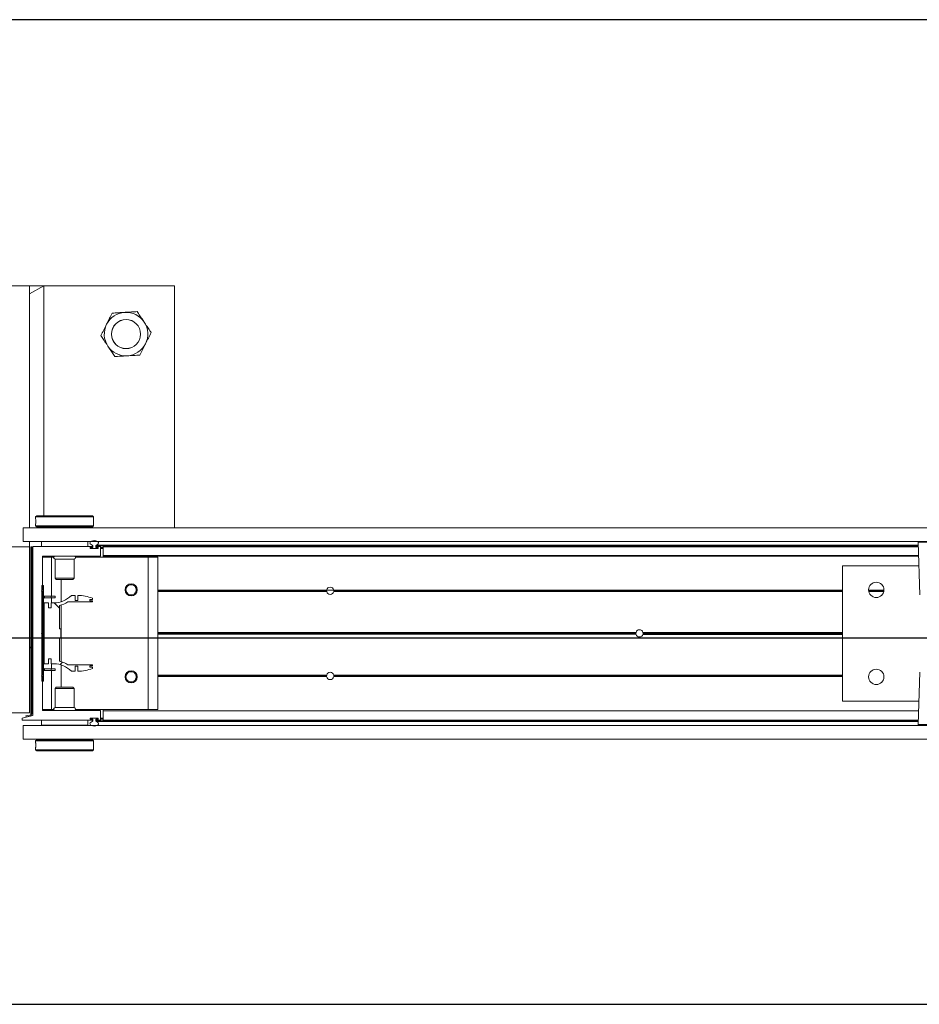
# Model space of a CAD drawing. Header units: feet. Extents: x 0 to 152508, y 0 to 59424.
# Tile 120 of 122: x 152365.24 to 152367.17, y 59421.09 to 59423.21. Entities that reach past the tile are written whole.
import ezdxf

# ---------------------------------------------------------------- set-up
doc = ezdxf.new("R2010")
doc.units = ezdxf.units.FT
doc.header["$LTSCALE"] = 0.05
doc.header["$MEASUREMENT"] = 0
for name, color, linetype, lineweight in [('Bridge plan$0$BR_P_Rail_Object', 251, 'Continuous', 30), ('Bridge plan$0$DR_P_Underdrain', 252, 'Continuous', 13), ('Bridge plan$0$SC_Scratch7', 252, 'Continuous', 0)]:
    doc.layers.add(name, color=color, linetype=linetype, lineweight=lineweight)

# ---------------------------------------------------------------- blocks, each defined once
blk = doc.blocks.new('Bridge plan$0$HIGH ST SCREENWALL_13 PANEL PLAN_2')
at = {"layer": 'Bridge plan$0$SC_Scratch7', "lineweight": 0}
h = blk.add_hatch(dxfattribs=at)
h.set_pattern_fill('ANSI31', color=256, scale=0.01, style=0, pattern_type=2)
h.set_pattern_definition([(44.99814199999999, (-25.94909645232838, -14.22383329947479), (-0.08838530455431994, 0.08839103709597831), [])])
h.paths.add_polyline_path([(-20.33516893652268, -0.1420163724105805, -0.3639702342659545), (-20.33723488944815, -0.1444783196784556), (-20.34577451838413, -0.1459838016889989), (-20.34548515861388, -0.1476251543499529), (-20.336945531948, -0.1461196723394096, 0.3639702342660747), (-20.33350227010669, -0.1420164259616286), (-20.33349056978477, 0.2187375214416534), (-20.33515723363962, 0.2187375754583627)])
h = blk.add_hatch(dxfattribs=at)
h.set_pattern_fill('ANSI31', color=256, scale=0.01, style=0, pattern_type=2)
h.set_pattern_definition([(44.99814199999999, (-25.95812175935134, -14.22112543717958), (-0.08838530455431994, 0.08839103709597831), [])])
h.paths.add_polyline_path([(-20.30797918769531, -0.07111689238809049), (-20.30797249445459, 0.1352576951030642), (-20.31172248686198, 0.1352578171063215), (-20.31172918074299, -0.07111677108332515)])
h = blk.add_hatch(dxfattribs=at)
h.set_pattern_fill('ANSI38', color=256, scale=0.01, style=0, pattern_type=2)
h.set_pattern_definition([(44.99814199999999, (-25.85816150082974, -14.22524287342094), (-0.08838530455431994, 0.08839103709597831), []), (134.998142, (-25.85816150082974, -14.22524287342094), (-0.2651616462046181, 0.0883967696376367), [0.31249937, -0.18749962])])
h.paths.add_polyline_path([(-20.29690289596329, 0.08672872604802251), (-20.29690254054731, 0.09768671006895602), (-20.30651538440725, 0.09768702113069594), (-20.30651964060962, -0.03354631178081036), (-20.29690679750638, -0.0335466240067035), (-20.29690644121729, -0.02258864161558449), (-20.29126340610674, -0.02258882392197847), (-20.29126376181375, -0.03354680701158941), (-20.28562073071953, -0.03354698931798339, -0.2061892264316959), (-20.24799009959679, -0.04975552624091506), (-20.23995205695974, -0.04975578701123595), (-20.23995170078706, -0.03879780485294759), (-20.2343742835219, -0.03879798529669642), (-20.23437463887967, -0.04975596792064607, 0.09842250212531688), (-20.20235349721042, -0.04339219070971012), (-20.2023534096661, -0.04068550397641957), (-20.2080872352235, -0.04068531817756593), (-20.20808715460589, -0.03822469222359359), (-20.20235332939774, -0.03822487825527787), (-20.20235324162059, -0.03551819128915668), (-20.25524400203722, -0.03551647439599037, 0.0857050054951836), (-20.27371113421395, -0.02821396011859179), (-20.2737094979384, 0.0222267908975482), (-20.27042866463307, 0.02222668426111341), (-20.27042802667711, 0.04191168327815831), (-20.2737088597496, 0.04191178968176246), (-20.27370722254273, 0.0923525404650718, 0.0857050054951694), (-20.25523961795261, 0.09965385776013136), (-20.20234885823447, 0.09965214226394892), (-20.20234876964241, 0.102358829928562), (-20.20808259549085, 0.102359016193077), (-20.20808251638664, 0.1048196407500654), (-20.20234869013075, 0.1048194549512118), (-20.20234860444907, 0.1075261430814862, 0.09842250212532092), (-20.23436933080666, 0.1138919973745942), (-20.23436968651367, 0.1029340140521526), (-20.23994710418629, 0.102934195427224), (-20.23994674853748, 0.1138921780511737), (-20.24798479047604, 0.1138924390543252, -0.2061892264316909), (-20.28561647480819, 0.09768634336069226), (-20.29125950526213, 0.09768652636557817), (-20.29125986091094, 0.08672854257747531)])
for p, q in [((-20.02597294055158, 0.7812264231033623), (-20.69263827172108, 0.7812480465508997)), ((-20.33847231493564, 0.7812365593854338), (-20.38013889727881, 0.7812379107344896)), ((-20.33847231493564, 0.7812365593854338), (-20.33848923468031, 0.2595709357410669)), ((-20.33847231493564, 0.7812365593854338), (-20.33847288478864, 0.763658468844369)), ((-20.33847288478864, 0.763658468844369), (-20.30722237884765, 0.7812355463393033)), ((-20.30722237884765, 0.7812355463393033), (-20.33847231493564, 0.7812365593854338)), ((-20.30722237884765, 0.7812355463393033), (-20.30723846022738, 0.2854064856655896)), ((-20.02598986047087, 0.2595607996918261), (-20.02597294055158, 0.7812264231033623)), ((-20.32505100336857, 0.2829070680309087), (-20.32505110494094, 0.2797792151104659)), ((-20.32255092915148, 0.2854069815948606), (-20.32505100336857, 0.2829070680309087)), ((-20.32505100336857, 0.2829070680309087), (-20.20005125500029, 0.282903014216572)), ((-20.32255092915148, 0.2854069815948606), (-20.20255117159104, 0.2854030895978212)), ((-20.20005125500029, 0.282903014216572), (-20.20255117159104, 0.2854030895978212)), ((-20.20005135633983, 0.2797739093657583), (-20.20005125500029, 0.282903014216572)), ((-20.3515100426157, 0.2595713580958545), (-20.35151099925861, 0.230071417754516)), ((-20.3515100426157, 0.2595713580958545), (-16.36193468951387, 0.2594419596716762)), ((-20.32505152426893, 0.2668395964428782), (-20.32505162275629, 0.2637929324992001)), ((-20.32505162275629, 0.2637929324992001), (-20.32255171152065, 0.2612928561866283)), ((-20.32505162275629, 0.2637929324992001), (-20.20005187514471, 0.2637888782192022)), ((-20.32255171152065, 0.2612928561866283), (-20.20255195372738, 0.261288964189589)), ((-20.31880171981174, 0.2612927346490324), (-20.31880177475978, 0.259570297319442)), ((-20.20630199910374, 0.2595666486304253), (-20.20630194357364, 0.261289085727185)), ((-20.20255195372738, 0.261288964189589), (-20.20005187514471, 0.2637888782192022)), ((-20.20038529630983, 0.2737085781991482), (-20.2003745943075, 0.2718994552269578)), ((-20.20005187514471, 0.2637888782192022), (-20.20005177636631, 0.2668379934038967)), ((-20.33849055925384, 0.218737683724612), (-20.38015714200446, 0.2187390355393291)), ((-20.35151099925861, 0.230071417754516), (-16.36193564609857, 0.2299420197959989)), ((-20.33850218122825, -0.1395949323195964), (-20.33849055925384, 0.218737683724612)), ((-20.33849019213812, 0.2300709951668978), (-20.33849055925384, 0.218737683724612)), ((-20.33515723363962, 0.2187375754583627), (-20.33516893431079, -0.1420163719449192)), ((-20.33515723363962, 0.2187375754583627), (-20.33349056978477, 0.2187375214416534)), ((-20.33349056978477, 0.2187375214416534), (-20.33350227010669, -0.1420164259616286)), ((-20.33067807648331, 0.2187505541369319), (-20.33068987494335, -0.1450118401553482)), ((-20.20337351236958, 0.2195666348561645), (-20.32985784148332, 0.2195707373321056)), ((-20.31257136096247, 0.2299868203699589), (-20.31257169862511, 0.2195701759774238)), ((-20.31257136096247, 0.2299868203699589), (-20.31255274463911, 0.2299868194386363)), ((-20.31255308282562, 0.2195701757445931), (-20.31255274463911, 0.2299868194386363)), ((-20.31255274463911, 0.2299868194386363), (-20.21255294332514, 0.2299835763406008)), ((-20.30724025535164, 0.2300699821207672), (-20.30724025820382, 0.2299866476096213)), ((-20.27817781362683, 0.2300690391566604), (-20.27817781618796, 0.2299857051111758)), ((-20.24692787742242, 0.2299846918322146), (-20.24692787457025, 0.2300680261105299)), ((-20.21255294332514, 0.2299835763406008), (-20.21255328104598, 0.2195669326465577)), ((-20.21253432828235, 0.2299835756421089), (-20.21253466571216, 0.219566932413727)), ((-20.20734509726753, 0.2154286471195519), (-20.20734505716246, 0.2166632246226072)), ((-20.19066536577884, 0.2146078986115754), (-20.20652491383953, 0.2146084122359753)), ((-20.20652481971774, 0.2174834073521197), (-20.20337357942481, 0.2174833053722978)), ((-20.20638674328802, 0.2160667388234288), (-20.20638676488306, 0.2154000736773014)), ((-20.20555345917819, 0.2145667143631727), (-20.19163681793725, 0.2145662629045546)), ((-20.20192839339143, 0.2168999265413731), (-20.20555338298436, 0.2169000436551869)), ((-20.20255334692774, 0.2183034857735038), (-20.2025533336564, 0.2187463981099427)), ((-20.20192827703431, 0.2204802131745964), (-20.20192839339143, 0.2168999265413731)), ((-20.19526173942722, 0.2168997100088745), (-20.19526162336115, 0.2204799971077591)), ((-20.19182363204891, 0.2168995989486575), (-20.19526173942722, 0.2168997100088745)), ((-20.19526162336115, 0.2204799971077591), (-18.42272894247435, 0.2204225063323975)), ((-20.19463667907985, 0.2187461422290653), (-20.19463669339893, 0.2183032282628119)), ((-20.19399283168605, 0.2222122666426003), (-18.42278938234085, 0.2221548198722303)), ((-20.1938165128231, 0.2174829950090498), (-20.19066527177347, 0.2174828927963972)), ((-20.18566521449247, 0.2195660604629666), (-20.19381644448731, 0.2195663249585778)), ((-20.19182363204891, 0.2168995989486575), (-20.19080341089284, 0.2168995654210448)), ((-20.19080348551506, 0.2146079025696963), (-20.19080345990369, 0.2153995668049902)), ((-20.19080345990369, 0.2153995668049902), (-20.19080343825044, 0.2160662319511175)), ((-20.19080345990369, 0.2153995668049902), (-20.18984562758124, 0.2153995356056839)), ((-20.19080343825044, 0.2160662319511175), (-20.19080341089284, 0.2168995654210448)), ((-20.19080343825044, 0.2160662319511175), (-20.18984511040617, 0.2160662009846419)), ((-20.19080341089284, 0.2168995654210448), (-20.18988003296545, 0.2168995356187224)), ((-20.18984509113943, 0.2166626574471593), (-20.18984513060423, 0.2154280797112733)), ((-20.18484565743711, 0.1995660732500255), (-20.18484503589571, 0.2187458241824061)), ((-20.18484517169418, 0.2145660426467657), (-20.17963684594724, 0.2145658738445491)), ((-20.18484514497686, 0.2153993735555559), (-20.17963681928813, 0.2153992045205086)), ((-20.1848451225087, 0.2160660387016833), (-20.17963679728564, 0.2160658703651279)), ((-20.18484509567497, 0.2168993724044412), (-20.17963677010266, 0.2168992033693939)), ((-20.17963733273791, 0.1995527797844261), (-20.17963671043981, 0.2187456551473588)), ((-20.17963671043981, 0.2187456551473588), (-20.17963668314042, 0.2195658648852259)), ((-18.42266845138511, 0.2186886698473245), (-20.17963671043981, 0.2187456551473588)), ((-18.42269707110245, 0.2195088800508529), (-20.17963668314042, 0.2195658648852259)), ((-18.42300984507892, 0.228473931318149), (-18.41906287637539, 0.1153423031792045)), ((-18.35672337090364, 0.2284717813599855), (-18.42300984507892, 0.228473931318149)), ((-20.3098478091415, 0.1254036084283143), (-20.30984545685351, 0.1979165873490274)), ((-20.30984551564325, 0.1961326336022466), (-20.29088722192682, 0.196132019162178)), ((-20.30902522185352, 0.1987367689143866), (-20.18567901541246, 0.198732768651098)), ((-20.30724127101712, 0.1987367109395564), (-20.30724135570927, 0.1961325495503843)), ((-20.29088993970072, 0.1123405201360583), (-20.29088722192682, 0.196132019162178)), ((-20.29088722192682, 0.196132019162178), (-20.28618086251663, 0.1961318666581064)), ((-20.28297069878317, 0.1921742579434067), (-20.28297204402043, 0.1506914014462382)), ((-20.24213744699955, 0.1921729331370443), (-20.28297069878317, 0.1921742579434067)), ((-20.24213879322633, 0.1506900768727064), (-20.24213744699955, 0.1921729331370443)), ((-20.23892702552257, 0.1961303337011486), (-20.08255430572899, 0.1961252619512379)), ((-20.17963744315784, 0.1961284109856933), (-20.17963735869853, 0.1987325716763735)), ((-20.17963735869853, 0.1987325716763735), (-20.17963733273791, 0.1995527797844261)), ((-18.4219702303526, 0.1986755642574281), (-20.17963735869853, 0.1987325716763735)), ((-18.42199884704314, 0.1994957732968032), (-20.17963733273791, 0.1995527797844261)), ((-20.08256494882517, -0.131999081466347), (-20.08255430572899, 0.1961252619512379)), ((-20.08255430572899, 0.1961252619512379), (-20.06172101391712, 0.19612458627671)), ((-20.06173165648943, -0.1319997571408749), (-20.06172101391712, 0.19612458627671)), ((-18.58589122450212, 0.1778475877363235), (-18.58590068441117, -0.1138184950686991)), ((-18.4212433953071, 0.1778422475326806), (-18.58589122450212, 0.1778475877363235)), ((-20.28297204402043, 0.1506914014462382), (-20.28060007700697, 0.1483192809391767)), ((-20.24213879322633, 0.1506900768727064), (-20.28297204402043, 0.1506914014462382)), ((-20.24451091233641, 0.1483181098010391), (-20.24213879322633, 0.1506900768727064)), ((-20.31172248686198, 0.1352578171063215), (-20.31172918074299, -0.07111677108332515)), ((-20.30797249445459, 0.1352576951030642), (-20.31172248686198, 0.1352578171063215)), ((-20.30797249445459, 0.1352576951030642), (-20.30797918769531, -0.07111689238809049)), ((-20.24451091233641, 0.1483181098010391), (-20.28060007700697, 0.1483192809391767)), ((-20.27005704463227, 0.1000783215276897), (-20.27005548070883, 0.1483189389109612)), ((-20.31234786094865, 0.1237370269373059), (-20.3098478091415, 0.1254036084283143)), ((-20.30984791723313, 0.1220702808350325), (-20.31234786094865, 0.1237370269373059)), ((-20.30985076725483, 0.03419505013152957), (-20.30984791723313, 0.1220702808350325)), ((-20.30555657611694, 0.1123409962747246), (-20.30555669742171, 0.1085910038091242)), ((-20.29154805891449, 0.1085905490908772), (-20.30555669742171, 0.1085910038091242)), ((-20.29154793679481, 0.1123405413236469), (-20.30555657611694, 0.1123409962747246)), ((-20.29154805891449, 0.1085905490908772), (-20.29154793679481, 0.1123405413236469)), ((-20.28321474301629, 0.1085902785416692), (-20.29154805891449, 0.1085905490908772)), ((-20.28321462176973, 0.1123402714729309), (-20.29154793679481, 0.1123405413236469)), ((-20.29089041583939, 0.09768651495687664), (-20.29089006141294, 0.1085905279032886)), ((-20.28321474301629, 0.1085902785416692), (-20.28321462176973, 0.1123402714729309)), ((-20.23994674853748, 0.1138921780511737), (-20.24798479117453, 0.1138924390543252)), ((-20.23994710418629, 0.102934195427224), (-20.23994674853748, 0.1138921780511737)), ((-20.23436933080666, 0.1138919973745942), (-20.23436968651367, 0.1029340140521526)), ((-20.20234869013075, 0.1048194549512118), (-20.2023486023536, 0.1075261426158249)), ((-20.13029867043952, 0.1253977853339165), (-20.13202899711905, 0.125397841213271)), ((-20.13010899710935, 0.1237311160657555), (-20.13186797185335, 0.1237311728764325)), ((-20.12965293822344, 0.1220644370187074), (-20.1314840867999, 0.1220644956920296)), ((-20.10654584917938, 0.1220636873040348), (-20.1087936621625, 0.1220637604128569)), ((-20.1061618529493, 0.1237303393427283), (-20.10833749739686, 0.1237304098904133)), ((-20.10600071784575, 0.1253969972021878), (-20.10814771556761, 0.1253970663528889)), ((-19.69766079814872, 0.1220504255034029), (-20.06172341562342, 0.1220622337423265)), ((-19.697868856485, 0.1237170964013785), (-20.06172336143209, 0.1237288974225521)), ((-19.69771706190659, 0.1253837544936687), (-20.06172330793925, 0.1253955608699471)), ((-19.69778904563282, 0.124967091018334), (-19.68232574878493, 0.1249665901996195)), ((-18.58589303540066, 0.122014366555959), (-19.68245418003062, 0.122049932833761)), ((-18.58589292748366, 0.1253476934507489), (-19.68239770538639, 0.1253832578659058)), ((-18.58589298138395, 0.1236810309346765), (-19.68224602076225, 0.1237165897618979)), ((-18.49644001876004, 0.1253447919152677), (-18.52951278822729, 0.1253458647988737)), ((-18.4965665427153, 0.1236781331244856), (-18.52938637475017, 0.123679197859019)), ((-18.49686554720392, 0.1220114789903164), (-18.5290874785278, 0.1220125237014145)), ((-20.30651538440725, 0.09768702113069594), (-20.30651964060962, -0.03354631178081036)), ((-20.29690254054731, 0.09768671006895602), (-20.30651538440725, 0.09768702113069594)), ((-20.29690289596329, 0.08672872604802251), (-20.29690254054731, 0.09768671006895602)), ((-20.29125986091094, 0.08672854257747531), (-20.29690289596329, 0.08672872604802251)), ((-20.29125950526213, 0.09768652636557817), (-20.29125986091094, 0.08672854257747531)), ((-20.28561647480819, 0.09768634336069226), (-20.29125950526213, 0.09768652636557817)), ((-20.2737088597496, 0.04191178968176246), (-20.27370722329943, 0.09235254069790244)), ((-20.2700612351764, -0.02909847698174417), (-20.27005726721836, 0.09323681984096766)), ((-20.25523961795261, 0.09965385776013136), (-20.20234885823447, 0.09965214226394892)), ((-20.23436968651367, 0.1029340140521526), (-20.23994710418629, 0.102934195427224)), ((-20.20808259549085, 0.102359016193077), (-20.20808251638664, 0.1048196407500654)), ((-20.20234876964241, 0.102358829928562), (-20.20808259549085, 0.102359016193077)), ((-20.20808251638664, 0.1048196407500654), (-20.20234869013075, 0.1048194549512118)), ((-20.20234885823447, 0.09965214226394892), (-20.20234876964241, 0.102358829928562)), ((-20.31197542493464, 0.03207053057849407), (-20.30985076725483, 0.03419505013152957)), ((-20.30985090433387, 0.02994587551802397), (-20.31197542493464, 0.03207053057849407)), ((-20.30985375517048, -0.05792935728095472), (-20.30985090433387, 0.02994587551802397)), ((-20.27371113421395, -0.02821396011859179), (-20.2737094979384, 0.0222267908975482)), ((-20.2737094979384, 0.0222267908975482), (-20.27042866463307, 0.02222668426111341)), ((-20.27042802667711, 0.04191168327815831), (-20.2737088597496, 0.04191178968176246)), ((-20.27042866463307, 0.02222668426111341), (-20.27042802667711, 0.04191168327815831)), ((-19.030913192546, 0.02990439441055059), (-20.06172640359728, 0.02993782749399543)), ((-19.031207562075, 0.03202899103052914), (-20.06172633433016, 0.03206241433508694)), ((-19.03091305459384, 0.03415356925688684), (-20.06172626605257, 0.03418700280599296)), ((-18.58589602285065, 0.02988996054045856), (-19.01587709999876, 0.02990390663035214)), ((-18.58589588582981, 0.03413913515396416), (-19.0158769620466, 0.0341530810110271)), ((-18.5858959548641, 0.03201454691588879), (-19.01558259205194, 0.03202848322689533)), ((-20.33516422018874, 0.003321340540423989), (-20.33849765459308, -1.187692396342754e-05)), ((-20.33068491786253, 0.007800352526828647), (-20.3334975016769, 0.004987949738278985)), ((-20.30651964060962, -0.03354631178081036), (-20.29690679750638, -0.0335466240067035)), ((-20.29690679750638, -0.0335466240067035), (-20.29690644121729, -0.02258864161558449)), ((-20.29690644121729, -0.02258864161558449), (-20.29126340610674, -0.02258882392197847)), ((-20.29126340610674, -0.02258882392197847), (-20.29126376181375, -0.03354680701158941)), ((-20.29126376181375, -0.03354680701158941), (-20.28562073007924, -0.03354698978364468)), ((-20.29089502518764, -0.04445083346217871), (-20.29089467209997, -0.03354681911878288)), ((-20.27006302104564, -0.08418059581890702), (-20.27006145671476, -0.0359399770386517)), ((-20.20235324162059, -0.03551819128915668), (-20.25524400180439, -0.03551647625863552)), ((-20.23995205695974, -0.04975578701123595), (-20.23995170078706, -0.03879780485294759)), ((-20.23995170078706, -0.03879780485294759), (-20.2343742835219, -0.03879798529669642)), ((-20.2343742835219, -0.03879798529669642), (-20.23437463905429, -0.04975596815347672)), ((-20.2080872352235, -0.04068531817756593), (-20.20808715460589, -0.03822469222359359)), ((-20.2023534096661, -0.04068550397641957), (-20.2080872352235, -0.04068531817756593)), ((-20.20808715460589, -0.03822469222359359), (-20.20235332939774, -0.03822487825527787)), ((-20.20235349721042, -0.04339219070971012), (-20.2023534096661, -0.04068550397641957)), ((-20.20235332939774, -0.03822487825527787), (-20.20235324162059, -0.03551819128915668)), ((-20.31235380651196, -0.05959594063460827), (-20.30985375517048, -0.05792935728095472)), ((-20.30985386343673, -0.0612626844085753), (-20.31235380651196, -0.05959594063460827)), ((-20.30985621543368, -0.1337756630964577), (-20.30985386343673, -0.0612626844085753)), ((-20.30556166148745, -0.04445035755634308), (-20.30556178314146, -0.04820035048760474)), ((-20.30556178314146, -0.04820035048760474), (-20.29155314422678, -0.04820080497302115)), ((-20.30556166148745, -0.04445035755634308), (-20.29155302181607, -0.04445081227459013)), ((-20.29155302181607, -0.04445081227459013), (-20.29155314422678, -0.04820080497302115)), ((-20.29155314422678, -0.04820080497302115), (-20.28321982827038, -0.04820107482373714)), ((-20.29155302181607, -0.04445081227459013), (-20.28321970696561, -0.04445108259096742)), ((-20.29089786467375, -0.1319923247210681), (-20.29089514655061, -0.04820082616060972)), ((-20.28321970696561, -0.04445108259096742), (-20.28321982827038, -0.04820107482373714)), ((-20.24799009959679, -0.04975552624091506), (-20.23995205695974, -0.04975578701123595)), ((-20.13030472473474, -0.06126850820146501), (-20.13203505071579, -0.06126845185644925)), ((-20.13011494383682, -0.05960185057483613), (-20.13187391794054, -0.05960179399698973)), ((-20.12965877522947, -0.05793520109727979), (-20.13148992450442, -0.05793514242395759)), ((-20.10655168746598, -0.05793595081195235), (-20.10879950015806, -0.05793587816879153)), ((-20.10616779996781, -0.05960262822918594), (-20.10834344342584, -0.05960255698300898)), ((-20.10600677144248, -0.06126929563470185), (-20.10815376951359, -0.06126922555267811)), ((-19.69772311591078, -0.06128253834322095), (-20.06172936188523, -0.06127073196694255)), ((-19.69787480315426, -0.05961587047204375), (-20.06172930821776, -0.05960406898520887)), ((-19.69766663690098, -0.05794921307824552), (-20.06172925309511, -0.05793740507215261)), ((-18.5858988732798, -0.05798527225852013), (-19.68246001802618, -0.05794970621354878)), ((-18.58589898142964, -0.06131859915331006), (-19.68240375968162, -0.06128303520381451)), ((-18.58589892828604, -0.05965193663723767), (-19.68225196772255, -0.05961637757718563)), ((-18.41906828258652, -0.05132403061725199), (-18.42302258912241, -0.1644554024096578)), ((-20.31172918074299, -0.07111677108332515), (-20.30797918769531, -0.07111689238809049)), ((-20.28060761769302, -0.0841802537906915), (-20.28297973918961, -0.0865522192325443)), ((-20.28060761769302, -0.0841802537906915), (-20.24451845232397, -0.08418142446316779)), ((-20.24214648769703, -0.0865535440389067), (-20.24451845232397, -0.08418142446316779)), ((-20.28297973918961, -0.0865522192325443), (-20.2829810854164, -0.1280350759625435)), ((-20.28297973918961, -0.0865522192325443), (-20.24214648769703, -0.0865535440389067)), ((-20.24214783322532, -0.1280364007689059), (-20.24214648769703, -0.0865535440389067)), ((-18.58590068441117, -0.1138184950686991), (-18.42125285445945, -0.1138238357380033)), ((-20.38016876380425, -0.1395935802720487), (-20.33850218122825, -0.1395949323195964)), ((-20.33068987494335, -0.1450118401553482), (-20.35412750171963, -0.1504277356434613)), ((-20.33723488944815, -0.1444783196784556), (-20.34577451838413, -0.1459838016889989)), ((-20.34548515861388, -0.1476251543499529), (-20.34577451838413, -0.1459838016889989)), ((-20.33694552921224, -0.1461196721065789), (-20.34548515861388, -0.1476251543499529)), ((-20.30985615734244, -0.1319917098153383), (-20.29089786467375, -0.1319923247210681)), ((-20.18567670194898, -0.1345998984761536), (-20.30903603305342, -0.134595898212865)), ((-20.29089786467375, -0.1319923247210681), (-20.28619150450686, -0.1319924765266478)), ((-20.2829810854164, -0.1280350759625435), (-20.24214783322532, -0.1280364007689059)), ((-20.23893766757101, -0.1319940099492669), (-20.08256494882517, -0.131999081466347)), ((-20.18485714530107, -0.1546130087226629), (-20.18485652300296, -0.1354201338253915)), ((-20.17964882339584, -0.154745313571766), (-20.17964819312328, -0.1352881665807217)), ((-20.17964819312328, -0.1352881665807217), (-20.17964817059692, -0.1346000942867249)), ((-18.42200509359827, -0.1353451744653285), (-20.17964819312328, -0.1352881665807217)), ((-20.17964817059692, -0.1346000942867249), (-20.17964808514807, -0.1319959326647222)), ((-18.42198104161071, -0.1346571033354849), (-20.17964817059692, -0.1346000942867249)), ((-20.08256494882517, -0.131999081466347), (-20.06173165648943, -0.1319997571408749)), ((-20.35412750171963, -0.1504277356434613), (-20.35412766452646, -0.1554277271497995)), ((-20.35412766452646, -0.1554277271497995), (-20.20338567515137, -0.1554326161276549)), ((-20.35152385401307, -0.1662611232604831), (-20.3515248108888, -0.1957610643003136)), ((-20.35152385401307, -0.1662611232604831), (-16.36194850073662, -0.1663905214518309)), ((-20.31256558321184, -0.1658457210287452), (-20.31256524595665, -0.1554290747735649)), ((-20.21256578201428, -0.1658489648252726), (-20.31256558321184, -0.1658457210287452)), ((-20.2781906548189, -0.1658468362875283), (-20.27819066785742, -0.1662635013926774)), ((-20.24694072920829, -0.1662645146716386), (-20.24694071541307, -0.1658478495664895)), ((-20.21256544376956, -0.1554323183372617), (-20.21256578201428, -0.1658489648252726)), ((-20.20735703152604, -0.1525289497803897), (-20.20735699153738, -0.1512943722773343)), ((-20.2033856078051, -0.1533492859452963), (-20.20653684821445, -0.1533491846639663)), ((-20.20653675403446, -0.1504741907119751), (-20.19067720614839, -0.1504747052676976)), ((-20.20639865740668, -0.1512658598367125), (-20.20639867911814, -0.1519325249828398)), ((-20.19164866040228, -0.1504330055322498), (-20.20556529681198, -0.1504325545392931)), ((-20.20537848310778, -0.152765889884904), (-20.20194038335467, -0.1527660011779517)), ((-20.20256544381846, -0.154612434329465), (-20.20256542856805, -0.1541695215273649)), ((-20.20194038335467, -0.1527660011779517), (-20.20194049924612, -0.1563462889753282)), ((-20.1952738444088, -0.1563465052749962), (-20.19527372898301, -0.1527662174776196)), ((-20.1952738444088, -0.1563465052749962), (-18.42274116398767, -0.1564039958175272)), ((-20.19527372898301, -0.1527662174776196), (-20.19164873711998, -0.1527663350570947)), ((-20.1946487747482, -0.1541697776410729), (-20.19464878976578, -0.1546126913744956)), ((-20.19400516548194, -0.1580788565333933), (-18.42280171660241, -0.1581363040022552)), ((-20.19382860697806, -0.1554329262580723), (-20.18567737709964, -0.1554331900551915)), ((-20.19067730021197, -0.1533496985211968), (-20.19382853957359, -0.153349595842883)), ((-20.19164873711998, -0.1527663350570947), (-20.19081540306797, -0.1527663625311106)), ((-20.19081540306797, -0.1527663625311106), (-20.19081537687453, -0.1519330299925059)), ((-20.19081540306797, -0.1527663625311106), (-20.1898920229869, -0.1527663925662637)), ((-20.19081537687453, -0.1519330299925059), (-20.1908153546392, -0.1512663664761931)), ((-20.19081537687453, -0.1519330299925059), (-20.18985704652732, -0.1519330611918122)), ((-20.1908153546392, -0.1512663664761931), (-20.19081532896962, -0.1504747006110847)), ((-20.1908153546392, -0.1512663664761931), (-20.18985752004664, -0.1512663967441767)), ((-20.18985702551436, -0.1512949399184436), (-20.18985706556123, -0.1525295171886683)), ((-20.18485708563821, -0.1527665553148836), (-20.17964875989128, -0.1527667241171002)), ((-20.18485705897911, -0.1519332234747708), (-20.17964873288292, -0.1519333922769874)), ((-20.18485703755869, -0.1512665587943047), (-20.17964871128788, -0.1512667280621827)), ((-20.18485700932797, -0.1504332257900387), (-20.17964868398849, -0.1504333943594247)), ((-20.17964884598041, -0.1554333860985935), (-20.17964882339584, -0.154745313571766)), ((-18.42270923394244, -0.1554903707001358), (-20.17964884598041, -0.1554333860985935)), ((-18.42268518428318, -0.1548022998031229), (-20.17964882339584, -0.154745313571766)), ((-18.42302258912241, -0.1644554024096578), (-18.29044964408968, -0.1644597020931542)), ((-18.29208911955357, -0.1661573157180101), (-18.42138322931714, -0.1661531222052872)), ((-20.3515248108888, -0.1957610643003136), (-16.36194945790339, -0.1958904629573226)), ((-20.32506665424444, -0.1996510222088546), (-20.32506675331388, -0.2027001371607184)), ((-20.32256658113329, -0.1971511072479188), (-20.32506665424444, -0.1996510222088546)), ((-20.20006690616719, -0.1996550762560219), (-20.32506665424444, -0.1996510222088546)), ((-20.32473323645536, -0.2095707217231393), (-20.32474393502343, -0.2077615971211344)), ((-20.20256682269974, -0.1971549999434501), (-20.32256658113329, -0.1971511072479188)), ((-20.31881654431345, -0.1957621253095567), (-20.31881658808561, -0.197151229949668)), ((-20.20631681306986, -0.1971548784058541), (-20.20631676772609, -0.1957657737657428)), ((-20.20006690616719, -0.1996550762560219), (-20.20256682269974, -0.1971549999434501)), ((-20.20006700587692, -0.2027017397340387), (-20.20006690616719, -0.1996550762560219)), ((-20.32506717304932, -0.2156360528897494), (-20.32506727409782, -0.2187651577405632)), ((-20.32506727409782, -0.2187651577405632), (-20.32256736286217, -0.2212652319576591)), ((-20.20006752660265, -0.2187692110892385), (-20.32506727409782, -0.2187651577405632)), ((-20.20256760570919, -0.2212691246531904), (-20.32256736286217, -0.2212652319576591)), ((-20.20256760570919, -0.2212691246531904), (-20.20006752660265, -0.2187692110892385)), ((-20.20006752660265, -0.2187692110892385), (-20.20006742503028, -0.2156413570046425))]:
    blk.add_line(p, q, dxfattribs=at)
for centre, radius in [((-20.13014277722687, 0.6770633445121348), 0.03141660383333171), ((-20.13014277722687, 0.6770633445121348), 0.03124993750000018), ((-20.11901484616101, 0.1258140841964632), 0.01302080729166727), ((-18.51297639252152, 0.1257619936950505), 0.01654163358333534), ((-20.1190209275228, -0.06168554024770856), 0.01302080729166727), ((-18.51298247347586, -0.06173763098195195), 0.01654163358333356)]:
    blk.add_circle(centre, radius, dxfattribs=at)
for centre, radius, start, end in [((-20.13014277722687, 0.6770633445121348), 0.04687490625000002, 93.33381642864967, 153.3338164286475), ((-20.13014277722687, 0.6770633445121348), 0.04687490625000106, 33.33381642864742, 93.33381642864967), ((-20.13014277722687, 0.6770633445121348), 0.04687490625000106, 333.3338164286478, 33.33381642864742), ((-20.13014277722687, 0.6770633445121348), 0.04687490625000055, 153.3338164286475, 213.3338164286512), ((-20.13014277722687, 0.6770633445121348), 0.04687490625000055, 213.3338164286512, 273.3338164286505), ((-20.13014277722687, 0.6770633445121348), 0.04687490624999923, 273.3338164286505, 333.3338164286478), ((-20.38736903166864, 0.2733517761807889), 0.06265684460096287, 354.0342443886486, 5.887848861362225), ((-20.32985786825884, 0.2187505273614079), 0.0008202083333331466, 89.99814166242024, 179.9981416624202), ((-20.20652488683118, 0.2154286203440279), 0.0008202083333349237, 179.9981416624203, 269.9981416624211), ((-20.20652484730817, 0.2166631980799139), 0.0008202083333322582, 89.99814166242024, 179.9981416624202), ((-20.20555343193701, 0.2154000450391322), 0.0008333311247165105, 179.9981031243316, 269.9981416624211), ((-20.20555340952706, 0.2160667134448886), 0.0008333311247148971, 89.9981416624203, 179.9981776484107), ((-20.20337355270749, 0.2183035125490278), 0.0008202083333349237, 269.9981416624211, 359.9981416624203), ((-20.20337353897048, 0.2187464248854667), 0.0008202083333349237, 359.9981416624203, 89.9981416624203), ((-20.20374528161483, 0.2204802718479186), 0.001817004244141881, 359.9981416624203, 72.4356820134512), ((-20.19344461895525, 0.2204799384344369), 0.001817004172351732, 107.5606011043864, 179.9981433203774), ((-20.19381648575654, 0.2183032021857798), 0.0008202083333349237, 179.9981416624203, 269.9981416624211), ((-20.19381647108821, 0.21874611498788), 0.0008202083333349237, 89.9981416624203, 179.9981416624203), ((-20.19182366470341, 0.2158584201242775), 0.001041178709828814, 11.51323150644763, 89.9981416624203), ((-20.19163679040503, 0.2153995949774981), 0.0008333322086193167, 269.9981416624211, 359.9980818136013), ((-20.19066533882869, 0.2154281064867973), 0.0008202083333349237, 269.9981416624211, 359.9981416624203), ((-20.1906652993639, 0.2166626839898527), 0.0008202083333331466, 359.9981416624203, 89.99814166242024), ((-20.18566524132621, 0.2187458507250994), 0.0008202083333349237, 359.9981416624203, 89.9981416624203), ((-18.42137042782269, 0.2285311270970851), 0.001640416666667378, 115.734717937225, 181.9981416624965), ((-20.30902524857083, 0.197916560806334), 0.0008202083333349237, 89.9981416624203, 179.9981416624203), ((-20.28297059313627, 0.1954550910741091), 0.003280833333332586, 89.99814166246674, 269.9981416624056), ((-20.24213734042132, 0.1954537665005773), 0.003280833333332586, 269.9981416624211, 89.99814166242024), ((-20.18567898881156, 0.1995661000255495), 0.0008333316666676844, 269.9981416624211, 359.9981416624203), ((-20.11922317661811, 0.1258140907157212), 0.01108331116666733, 357.843657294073, 182.1526260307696), ((-19.69005743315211, 0.1238458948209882), 0.007812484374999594, 11.34889256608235, 168.6473907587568), ((-20.30555677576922, 0.1061743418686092), 0.002416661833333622, 89.9981416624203, 179.9981416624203), ((-20.30555677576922, 0.1061743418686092), 0.006166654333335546, 89.9981416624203, 113.0704114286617), ((-20.28561479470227, 0.1494771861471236), 0.05179084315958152, 269.9981416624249, 316.6001438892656), ((-20.23437204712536, 0.03016208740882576), 0.08372991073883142, 67.51378105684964, 89.9981416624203), ((-20.11922317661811, 0.1258140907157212), 0.01108331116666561, 182.1526260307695, 190.8324766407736), ((-20.11922317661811, 0.1258140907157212), 0.01108331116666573, 190.8324766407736, 199.7742688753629), ((-20.11922317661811, 0.1258140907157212), 0.01108331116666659, 199.7742688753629, 340.2220144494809), ((-20.11922317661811, 0.1258140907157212), 0.01108331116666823, 340.2220144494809, 349.1638066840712), ((-20.11922317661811, 0.1258140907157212), 0.01108331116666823, 349.1638066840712, 357.843657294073), ((-19.69005743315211, 0.1238458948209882), 0.007812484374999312, 168.6473907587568, 180.9446345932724), ((-19.69005743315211, 0.1238458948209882), 0.00781248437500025, 180.9446345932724, 193.2865001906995), ((-19.69005743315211, 0.1238458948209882), 0.007812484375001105, 193.2865001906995, 346.7097831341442), ((-19.69005743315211, 0.1238458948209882), 0.007812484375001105, 346.7097831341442, 359.0516487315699), ((-19.69005743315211, 0.1238458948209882), 0.007812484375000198, 359.0516487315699, 11.3488925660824), ((-20.28561479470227, 0.1494771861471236), 0.05835250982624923, 281.7746374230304, 301.3688958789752), ((-19.02339507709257, 0.03202873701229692), 0.007812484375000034, 164.2179419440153, 179.9981416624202), ((-19.02339507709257, 0.03202873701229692), 0.007812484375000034, 179.9981416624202, 195.7783413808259), ((-19.02339507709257, 0.03202873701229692), 0.007812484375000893, 195.7783413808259, 344.217941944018), ((-19.02339507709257, 0.03202873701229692), 0.007812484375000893, 15.7783413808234, 164.2179419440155), ((-19.02339507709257, 0.03202873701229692), 0.007812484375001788, 344.217941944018, 359.9981416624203), ((-19.02339507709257, 0.03202873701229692), 0.007812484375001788, 359.9981416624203, 15.7783413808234), ((-20.3055615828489, -0.04203369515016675), 0.002416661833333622, 179.9981416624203, 269.9981416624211), ((-20.285622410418, -0.08533783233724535), 0.05179084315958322, 43.39613943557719, 89.99814166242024), ((-20.285622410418, -0.08533783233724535), 0.05835250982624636, 58.62738744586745, 78.22164590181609), ((-20.3055615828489, -0.04203369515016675), 0.006166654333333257, 246.9258718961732, 269.9981416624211), ((-20.23437192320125, 0.03397394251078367), 0.08372991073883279, 269.9981416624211, 292.4825022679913), ((-20.11922925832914, -0.06168553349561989), 0.0110833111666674, 177.8436572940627, 2.152626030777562), ((-20.11922925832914, -0.06168553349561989), 0.01108331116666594, 169.1638066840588, 177.8436572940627), ((-20.11922925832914, -0.06168553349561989), 0.01108331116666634, 160.2220144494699, 169.1638066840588), ((-20.11922925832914, -0.06168553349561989), 0.01108331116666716, 19.77426887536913, 160.2220144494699), ((-20.11922925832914, -0.06168553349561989), 0.01108331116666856, 10.83247664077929, 19.77426887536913), ((-20.11922925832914, -0.06168553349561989), 0.01108331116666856, 2.152626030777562, 10.83247664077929), ((-19.69006338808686, -0.05974517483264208), 0.007812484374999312, 179.051648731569, 191.3488925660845), ((-19.69006338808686, -0.05974517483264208), 0.00781248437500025, 166.7097831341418, 179.051648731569), ((-19.69006338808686, -0.05974517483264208), 0.007812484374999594, 191.3488925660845, 348.6473907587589), ((-19.69006338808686, -0.05974517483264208), 0.007812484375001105, 13.28650019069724, 166.7097831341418), ((-19.69006338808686, -0.05974517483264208), 0.007812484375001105, 0.9446345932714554, 13.28650019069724), ((-19.69006338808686, -0.05974517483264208), 0.007812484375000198, 348.6473907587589, 0.9446345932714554), ((-20.33766893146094, -0.1420162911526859), 0.002499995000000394, 279.9981416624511, 359.9981416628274), ((-20.33766893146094, -0.1420162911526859), 0.004166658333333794, 279.9981416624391, 359.9981416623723), ((-20.30903600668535, -0.1337756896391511), 0.0008202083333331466, 179.9981416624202, 269.998141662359), ((-20.28298119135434, -0.1313159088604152), 0.00328083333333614, 89.99814166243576, 269.9981416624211), ((-20.24214793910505, -0.1313172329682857), 0.00328083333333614, 269.9981416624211, 89.99814166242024), ((-20.18567672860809, -0.1354201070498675), 0.0008202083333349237, 359.9981416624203, 89.9981416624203), ((-20.20653682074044, -0.1525289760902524), 0.0008202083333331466, 179.9981416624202, 269.9981416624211), ((-20.20653678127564, -0.1512943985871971), 0.0008202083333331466, 89.99814166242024, 179.9981416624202), ((-20.20537844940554, -0.1517247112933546), 0.001041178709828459, 191.5132315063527, 269.9981416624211), ((-20.20556532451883, -0.1512658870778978), 0.0008333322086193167, 89.9981416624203, 179.9980818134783), ((-20.20338564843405, -0.1546124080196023), 0.0008202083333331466, 269.9981416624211, 359.9981416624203), ((-20.20338563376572, -0.1541694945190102), 0.0008202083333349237, 359.9981416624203, 89.9981416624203), ((-20.20375750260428, -0.1563462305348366), 0.001817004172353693, 287.5606011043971, 359.9981433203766), ((-20.19345684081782, -0.1563465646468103), 0.001817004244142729, 179.9981416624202, 252.4356820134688), ((-20.19382858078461, -0.1546127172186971), 0.0008202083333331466, 179.9981416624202, 269.9981416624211), ((-20.19382856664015, -0.1541698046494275), 0.0008202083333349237, 89.9981416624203, 179.9981416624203), ((-20.19164870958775, -0.1519330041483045), 0.0008333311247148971, 269.9981416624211, 359.9981776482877), ((-20.19164868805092, -0.1512663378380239), 0.0008333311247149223, 359.9981031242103, 89.99814166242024), ((-20.19067727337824, -0.1525294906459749), 0.0008202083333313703, 269.9981416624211, 359.9981416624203), ((-20.19067723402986, -0.1512949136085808), 0.0008202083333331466, 359.9981416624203, 89.99814166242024), ((-20.18567735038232, -0.1546129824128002), 0.0008202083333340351, 269.9981416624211, 359.9981416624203), ((-18.42138317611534, -0.1645127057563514), 0.00164041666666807, 177.9981416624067, 269.9981416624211), ((-20.13774949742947, -0.2092139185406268), 0.06265684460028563, 174.0342443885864, 185.8878488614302)]:
    blk.add_arc(centre, radius, start, end, dxfattribs=at)
for centre, major_axis, ratio, start_param, end_param in [((-20.19859474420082, 0.2268003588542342), (-0.009374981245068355, 3.040691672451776e-07), 0.5617178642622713, 2.083904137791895, 7.340873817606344), ((-20.19860737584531, -0.1626666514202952), (0.009374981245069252, -3.040691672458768e-07), 0.5617178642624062, 2.083904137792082, 7.340873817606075)]:
    blk.add_ellipse(centre, major_axis=major_axis, ratio=ratio, start_param=start_param, end_param=end_param, dxfattribs=at)
for points, knots in [([(-20.17203190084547, 0.6981004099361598), (-20.17174395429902, 0.6986737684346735), (-20.16956373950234, 0.7030150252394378), (-20.16545310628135, 0.7112001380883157), (-20.16175309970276, 0.7185676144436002), (-20.15988614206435, 0.7222851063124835)], [0, 0, 0, 0, 0.07010265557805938, 0.5307909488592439, 1, 1, 1, 1]), ([(-20.15988614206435, 0.7222851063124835), (-20.15549839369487, 0.72254070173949), (-20.14664244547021, 0.7230565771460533), (-20.13748767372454, 0.7235898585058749), (-20.13286870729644, 0.7238589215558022)], [0, 0, 0, 0, 0.4954579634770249, 1, 1, 1, 1]), ([(-20.13286870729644, 0.7238589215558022), (-20.13222819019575, 0.7238962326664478), (-20.12737844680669, 0.7241787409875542), (-20.11823461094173, 0.7247113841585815), (-20.11000418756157, 0.725190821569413), (-20.10585126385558, 0.7254327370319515)], [0, 0, 0, 0, 0.07010265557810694, 0.5307909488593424, 1, 1, 1, 1]), ([(-20.10585126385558, 0.7254327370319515), (-20.10395087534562, 0.722543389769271), (-20.10013094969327, 0.7167355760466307), (-20.09512750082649, 0.7091283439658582), (-20.09206124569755, 0.7044664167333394), (-20.0909795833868, 0.7028218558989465)], [0, 0, 0, 0, 0.3905333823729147, 0.7850020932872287, 1, 1, 1, 1]), ([(-20.0909795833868, 0.7028218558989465), (-20.08895595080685, 0.6997451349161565), (-20.08487673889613, 0.6935431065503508), (-20.07992600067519, 0.6860160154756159), (-20.07702676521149, 0.6816080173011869), (-20.07610790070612, 0.6802109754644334)], [0, 0, 0, 0, 0.4020739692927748, 0.810497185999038, 1, 1, 1, 1]), ([(-20.18417765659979, 0.6739157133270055), (-20.18220513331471, 0.6778434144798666), (-20.17822391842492, 0.6857708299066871), (-20.17410836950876, 0.6939657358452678), (-20.17203190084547, 0.6981004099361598)], [0, 0, 0, 0, 0.4954579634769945, 1, 1, 1, 1]), ([(-20.07610790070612, 0.6802109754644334), (-20.07808042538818, 0.6762832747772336), (-20.08206163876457, 0.6683558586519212), (-20.08617718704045, 0.6601609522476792), (-20.08825365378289, 0.6560262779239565)], [0, 0, 0, 0, 0.4954579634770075, 1, 1, 1, 1]), ([(-20.16930597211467, 0.6513048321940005), (-20.17038763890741, 0.6529493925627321), (-20.17343218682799, 0.6575783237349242), (-20.17843584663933, 0.6651858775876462), (-20.18225610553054, 0.6709941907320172), (-20.18417765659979, 0.6739157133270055)], [0, 0, 0, 0, 0.2149974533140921, 0.6051517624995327, 1, 1, 1, 1]), ([(-20.15443428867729, 0.6286939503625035), (-20.1553531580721, 0.6300909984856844), (-20.15822352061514, 0.6344550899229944), (-20.16317306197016, 0.6419803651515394), (-20.16725233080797, 0.648182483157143), (-20.16930597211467, 0.6513048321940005)], [0, 0, 0, 0, 0.189503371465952, 0.5919695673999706, 1, 1, 1, 1]), ([(-20.08825365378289, 0.6560262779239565), (-20.08854159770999, 0.6554529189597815), (-20.09072181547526, 0.651111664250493), (-20.09483244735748, 0.6429265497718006), (-20.09853245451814, 0.6355590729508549), (-20.10039940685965, 0.631841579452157)], [0, 0, 0, 0, 0.07010265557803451, 0.5307909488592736, 1, 1, 1, 1]), ([(-20.12741684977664, 0.6302677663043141), (-20.12805736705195, 0.6302304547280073), (-20.13290710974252, 0.6299479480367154), (-20.14205094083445, 0.6294153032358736), (-20.15028136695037, 0.6289358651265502), (-20.15443428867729, 0.6286939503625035)], [0, 0, 0, 0, 0.07010265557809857, 0.5307909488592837, 1, 1, 1, 1]), ([(-20.10039940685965, 0.631841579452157), (-20.10478716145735, 0.6315859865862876), (-20.11364311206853, 0.6310701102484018), (-20.12279788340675, 0.6305368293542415), (-20.12741684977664, 0.6302677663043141)], [0, 0, 0, 0, 0.4954579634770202, 1, 1, 1, 1]), ([(-20.20039157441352, 0.2733459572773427), (-20.20038387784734, 0.2740754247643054), (-20.20036848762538, 0.2755342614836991), (-20.20026071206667, 0.2774843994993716), (-20.200143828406, 0.2789448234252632), (-20.20005967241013, 0.2797774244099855), (-20.20005981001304, 0.2797749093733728), (-20.20005986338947, 0.2797739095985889)], [0, 0, 0, 0, 0.2140444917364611, 0.4280607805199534, 0.6428083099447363, 0.8580379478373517, 1, 1, 1, 1]), ([(-20.20005202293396, 0.2668379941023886), (-20.20005194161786, 0.2668371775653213), (-20.20003960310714, 0.2667153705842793), (-20.20008436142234, 0.2671435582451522), (-20.20017970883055, 0.2681483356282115), (-20.20030107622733, 0.2698253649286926), (-20.20037973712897, 0.271649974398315), (-20.20038820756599, 0.2728639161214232), (-20.20039157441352, 0.2733459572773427)], [0, 0, 0, 0, 0.001442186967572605, 0.2150715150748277, 0.4286732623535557, 0.6432687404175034, 0.8583464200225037, 1, 1, 1, 1]), ([(-20.32506650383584, -0.2027001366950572), (-20.32506659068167, -0.2026993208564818), (-20.3250789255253, -0.2025775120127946), (-20.32503416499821, -0.2030057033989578), (-20.32493882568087, -0.204010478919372), (-20.3248174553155, -0.2056875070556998), (-20.32473879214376, -0.2075121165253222), (-20.32473031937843, -0.2087260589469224), (-20.32472695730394, -0.2092081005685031)], [0, 0, 0, 0, 0.001442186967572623, 0.2150715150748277, 0.4286732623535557, 0.6432687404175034, 0.8583464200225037, 1, 1, 1, 1]), ([(-20.32472695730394, -0.2092081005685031), (-20.3247346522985, -0.2099375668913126), (-20.32475004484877, -0.2113964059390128), (-20.32485781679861, -0.2133465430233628), (-20.32497470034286, -0.2148069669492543), (-20.32505886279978, -0.2156395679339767), (-20.32505871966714, -0.2156370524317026), (-20.32505866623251, -0.2156360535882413)], [0, 0, 0, 0, 0.2140444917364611, 0.4280607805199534, 0.6428083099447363, 0.8580379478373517, 1, 1, 1, 1])]:
    blk.add_open_spline(points, degree=3, knots=knots, dxfattribs=at)
blk = doc.blocks.new('Bridge plan')
at = {"layer": 'Bridge plan$0$BR_P_Rail_Object', "lineweight": -3}
for p, q in [((1828212.789513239, 711624.475581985), (1828067.901254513, 711624.4755819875)), ((1828212.789513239, 711623.1422486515), (1828067.901254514, 711623.142248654))]:
    blk.add_line(p, q, dxfattribs=at)
at = {"layer": 'Bridge plan$0$DR_P_Underdrain', "lineweight": -3, "flags": 128}
blk.add_lwpolyline([(1828080.719098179, 711622.3534554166), (1828107.976002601, 711622.3533455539)], dxfattribs=at)
at = {"layer": 'Bridge plan$0$SC_Scratch7', "lineweight": -3, "rotation": 359.9997690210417}
blk.add_blockref('Bridge plan$0$HIGH ST SCREENWALL_13 PANEL PLAN_2', (1828124.657819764, 711623.1207852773), dxfattribs=at)
blk = doc.blocks.new('Trellis Base')
blk.add_blockref('Bridge plan', (-1675739.0632623, -652201.2630976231))

msp = doc.modelspace()

# ---------------------------------------------------------------- block references
msp.add_blockref('Trellis Base', (0, 0))

doc.saveas('drawing.dxf')
